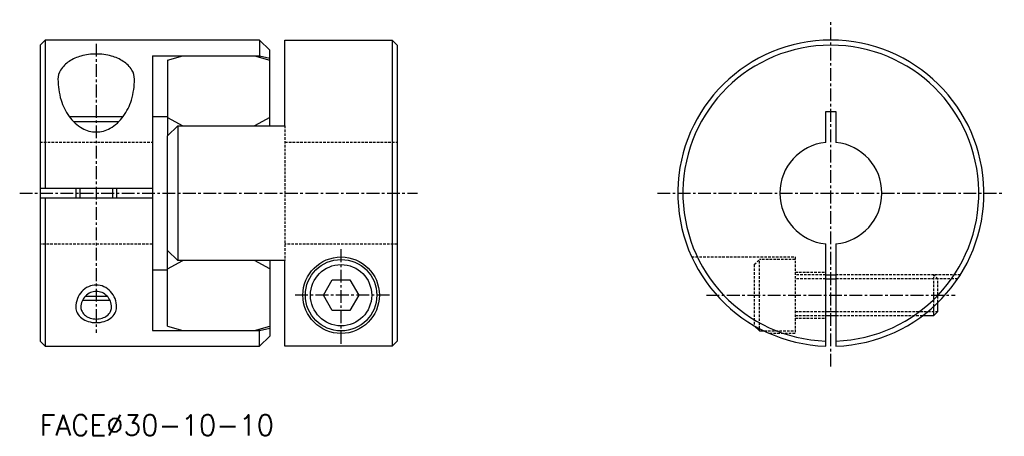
# Model space of a CAD drawing. Extents: x 50 to 146.5, y 26.2 to 67.
import ezdxf

# ---------------------------------------------------------------- set-up
doc = ezdxf.new("R2010")
doc.units = 0
for name, pattern in [('CENTER', [2, 1.25, -0.25, 0.25, -0.25]), ('DASHED', [0.75, 0.5, -0.25]), ('HIDDEN', [0.375, 0.25, -0.125])]:
    doc.linetypes.add(name, pattern=pattern)
doc.layers.get('0').update_dxf_attribs({"linetype": 'CONTINUOUS'})
doc.layers.add('CENTER', color=1, linetype='CENTER')
doc.styles.get("Standard").update_dxf_attribs({"font": 'txt.shx'})

msp = doc.modelspace()

# ---------------------------------------------------------------- linework, layer by layer
at = {"color": 7, "linetype": 'CONTINUOUS'}
for p, q in [((52.5, 65), (52, 64.5)), ((73.5, 65), (52.5, 65)), ((52.5, 65), (52.5, 50.5)), ((73.5, 65), (74.5, 64)), ((73.5, 65), (73.5, 63.321255)), ((76, 65), (86.5, 65)), ((76, 56.608606), (76, 65)), ((86.5, 65), (86.5, 35)), ((86.5, 65), (87, 64.5)), ((52, 64.5), (52, 35.5)), ((74.5, 56.608606), (74.5, 64)), ((87, 64.5), (87, 35.5)), ((63, 63.465746), (63, 36.534254)), ((63, 63.465746), (73.5, 63.465746)), ((64.5, 63.032273), (66, 63.465746)), ((64.5, 63.032273), (64.5, 55.608606)), ((73, 63.465746), (74.5, 63.032273)), ((73.5, 63.465746), (74.5, 63.231095)), ((129, 54.974937), (129, 58)), ((129, 58), (130, 58)), ((130, 58), (130, 54.974937)), ((54.858228, 57.5), (60.141771, 57.5)), ((59.711342, 57), (55.288657, 57)), ((63, 57.5), (64.5, 57.5)), ((64.5, 57.42244), (66, 56.608606)), ((74.5, 57.426967), (73, 56.608606)), ((65.5, 56.608606), (64.5, 55.608606)), ((65.5, 56.608606), (65.5, 43.391393)), ((65.5, 56.608606), (76, 56.608606)), ((64.5, 44.391393), (64.5, 55.608606)), ((52, 50.5), (63, 50.5)), ((55.5, 50.5), (55.5, 49.480855)), ((59.5, 50.5), (59.5, 49.480855)), ((63, 49.5), (52, 49.5)), ((52.5, 49.5), (52.5, 35)), ((64.5, 36.967726), (64.5, 44.391393)), ((64.5, 44.391393), (65.5, 43.391393)), ((129, 35.008335), (129, 45.025062)), ((130, 45.025062), (130, 35.008335)), ((63, 42.5), (64.5, 42.5)), ((64.5, 42.57756), (66, 43.391393)), ((76, 43.391393), (65.5, 43.391393)), ((74.5, 42.573033), (73, 43.391393)), ((74.5, 43.391393), (74.5, 36)), ((76, 35), (76, 43.391393)), ((129, 42), (130, 42)), ((56.424604, 39.9), (58.575395, 39.9)), ((56.151963, 39.5), (58.848037, 39.5)), ((139.6, 38), (139.6, 38.909914)), ((140, 38.4), (140, 39.287857)), ((129, 38), (130, 38)), ((138.5, 38), (139.6, 38)), ((139.6, 38), (140, 38.4)), ((64.5, 36.967726), (66, 36.534254)), ((73, 36.534254), (74.5, 36.967726)), ((73.5, 36.534254), (74.5, 36.768905)), ((73.5, 35), (73.5, 36.678744)), ((122.5, 36.5), (122, 37)), ((122.5, 36.5), (122.5, 36.7335)), ((63, 36.534254), (73.5, 36.534254)), ((73.5, 35), (74.5, 36)), ((122.5, 36.5), (122.961652, 36.5)), ((52, 35.5), (52.5, 35)), ((52.5, 35), (73.5, 35)), ((86.5, 35), (76, 35)), ((87, 35.5), (86.5, 35))]:
    msp.add_line(p, q, dxfattribs=at)
at = {"color": 5, "linetype": 'HIDDEN'}
for p, q in [((76, 56.608606), (76, 43.391393)), ((52, 55), (63, 55)), ((76, 55), (87, 55)), ((63, 45), (52, 45)), ((87, 45), (76, 45)), ((115.86411, 43.75), (126, 43.75)), ((122, 43), (122.5, 43.5)), ((122.5, 36.7335), (122.5, 43.5)), ((126, 43.5), (122.5, 43.5)), ((126, 43.75), (126, 36.25)), ((122, 43), (122, 37.009618)), ((126, 42.25), (129, 42.25)), ((129, 42), (126, 42)), ((129, 41.6), (126, 41.6)), ((139.6, 42), (130, 42)), ((140, 41.6), (130, 41.6)), ((139.6, 38.909914), (139.6, 42)), ((142.188578, 42), (139.6, 42)), ((140, 41.6), (139.6, 42)), ((140, 39.287857), (140, 41.6)), ((141.927389, 41.6), (140, 41.6)), ((126, 38.4), (129, 38.4)), ((126, 38), (129, 38)), ((126, 37.75), (129, 37.75)), ((130, 38.4), (139.009995, 38.4)), ((130, 38), (138.5, 38)), ((139.009995, 38.4), (140, 38.4)), ((122.961652, 36.5), (126, 36.5)), ((126, 36.25), (123.505211, 36.25))]:
    msp.add_line(p, q, dxfattribs=at)
at = {"color": 5, "linetype": 'CONTINUOUS'}
for p, q in [((55.9, 50.5), (55.9, 49.5)), ((59.1, 50.5), (59.1, 49.5)), ((129, 41.6), (130, 41.6)), ((129, 38.4), (130, 38.4))]:
    msp.add_line(p, q, dxfattribs=at)
at = {"color": 3, "linetype": 'DASHED'}
msp.add_line((122, 37.009618), (122, 37), dxfattribs=at)
at = {"color": 7, "linetype": 'CONTINUOUS'}
for points in [[(61.25, 61.18034, 0.141948), (60.995207, 62.059746, 0.107163), (60.15165, 62.916676, 0.078886), (58.993941, 63.436882, 0.066312), (57.5, 63.63589, 0.066312), (56.006058, 63.436882, 0.078886), (54.848349, 62.916676, 0.107163), (54.004793, 62.059746, 0.141948), (53.75, 61.18034, 0.141948)], [(53.75, 61.18034, 0.072888), (54.050532, 59.129695, 0.083963), (54.848349, 57.513602, 0.106532), (56.13261, 56.358664, 0.130779), (57.5, 55.994789, 0.130779), (58.867389, 56.358664, 0.106532), (60.15165, 57.513602, 0.083963), (60.949467, 59.129695, 0.072888), (61.25, 61.18034, 0.072888)], [(59, 38.81966, 0.095619), (58.885089, 39.415045, 0.097255), (58.56066, 39.915435, 0.099661), (58.071663, 40.252144, 0.101432), (57.5, 40.36932, 0.101432), (56.928337, 40.252144, 0.099661), (56.439339, 39.915435, 0.097255), (56.11491, 39.415045, 0.095619), (56, 38.81966, 0.095619)], [(56, 38.81966, 0.124011), (56.107223, 38.393995, 0.10566), (56.439339, 38.002931, 0.087079), (56.909935, 37.756453, 0.077342), (57.5, 37.664631, 0.077342), (58.090064, 37.756453, 0.087079), (58.56066, 38.002931, 0.10566), (58.892776, 38.393995, 0.124011), (59, 38.81966, 0.124011)]]:
    msp.add_lwpolyline(points, format="xyb", dxfattribs=at)
msp.add_lwpolyline([(80.633974, 38.5), (79.767949, 40), (80.633974, 41.5), (82.366025, 41.5), (83.23205, 40), (82.366025, 38.5)], close=True, dxfattribs=at)
at = {"color": 5, "linetype": 'CONTINUOUS'}
for points in [[(59.5, 38.81966, 0.091027), (59.345264, 39.662566, 0.09508), (58.914213, 40.361393, 0.101435), (58.25678, 40.837054, 0.106438), (57.5, 41, 0.106438), (56.74322, 40.837054, 0.101435), (56.085786, 40.361393, 0.09508), (55.654736, 39.662566, 0.091027), (55.5, 38.81966, 0.091027)], [(55.5, 38.81966, 0.126235), (55.64211, 38.265749, 0.10599), (56.085786, 37.753175, 0.086054), (56.711827, 37.431657, 0.075836), (57.5, 37.311422, 0.075836), (58.288173, 37.431657, 0.086054), (58.914213, 37.753175, 0.10599), (59.35789, 38.265749, 0.126235), (59.5, 38.81966, 0.126235)]]:
    msp.add_lwpolyline(points, format="xyb", dxfattribs=at)
at = {"color": 7, "linetype": 'CONTINUOUS'}
for radius in [3.75, 3.5, 3]:
    msp.add_circle((81.5, 40), radius, dxfattribs=at)
for radius, start, end in [(15, 271.910213, 268.089787), (14.5, 271.976108, 268.023892), (5, 95.73917, 264.26083), (5, 275.73917, 84.26083)]:
    msp.add_arc((129.5, 50), radius, start, end, dxfattribs=at)
at = {"layer": 'CENTER', "color": 1, "linetype": 'CENTER'}
for p, q in [((129.5, 33), (129.5, 67)), ((57.5, 64.63589), (57.5, 36.311422)), ((50, 50), (89, 50)), ((112.5, 50), (146.5, 50)), ((81.5, 35.25), (81.5, 44.75)), ((86.25, 40), (76.75, 40)), ((117.31966, 40), (141.68034, 40))]:
    msp.add_line(p, q, dxfattribs=at)

# ---------------------------------------------------------------- texts
at = {"color": 7, "linetype": 'CONTINUOUS'}
msp.add_text('FACE%%C30-10-10', height=2, dxfattribs=at).set_placement((51.955542, 26.263419))

doc.saveas('drawing.dxf')
